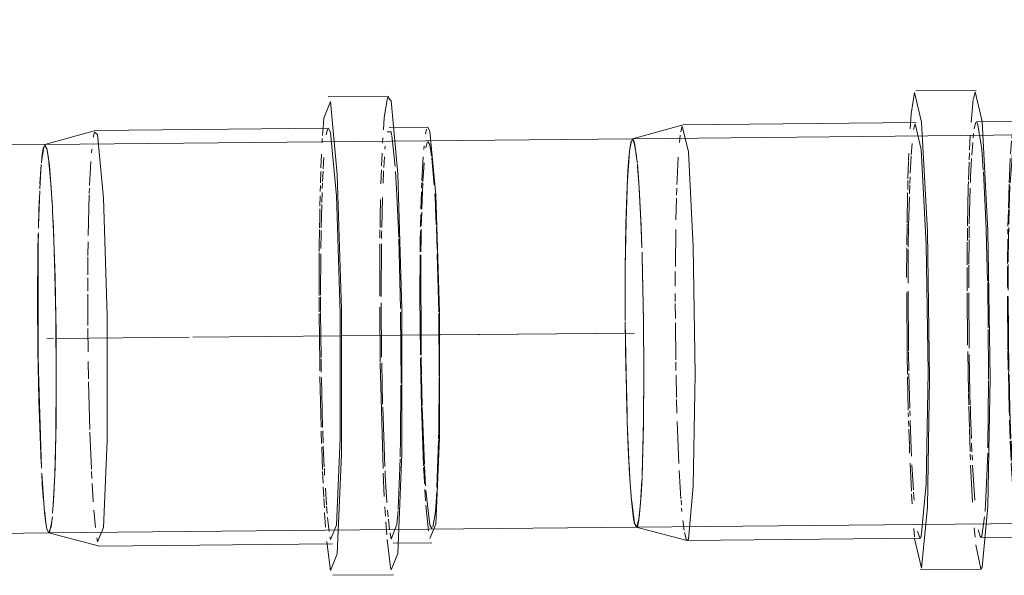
# Model space of a CAD drawing. Header units: millimetres. Extents: x -121 to 29920, y 1231 to 31888.
# Tile 86 of 106: x 7971 to 8097, y 15592 to 15663. Entities that reach past the tile are written whole.
import ezdxf

# ---------------------------------------------------------------- set-up
doc = ezdxf.new("R2010")
doc.units = ezdxf.units.MM
doc.linetypes.add('ADSK_Осевая', pattern=[700, 500, -100, 0, -100])
doc.layers.add('P-PIPE-____-CNTR', color=3, linetype='ADSK_Осевая', lineweight=20)
doc.layers.add('P-PIPE-____-OTLN', color=3, linetype='Continuous', lineweight=20)

# ---------------------------------------------------------------- blocks, each defined once
blk = doc.blocks.new('ADSK_ППР_Отвод канализационный_Составной - Отвод раструбный-V15-3D severage Left')
at = {"layer": 'P-PIPE-____-OTLN', "color": 22}
for p, q in [((-16766.62, 15653.18), (-16774.41, 15653.11)), ((-16766.76, 15653.04), (-16766.32, 15652.56)), ((-16761.58, 15649.18), (-16766.58, 15649.13)), ((-16761.58, 15649.18), (-16761.33, 15648.64)), ((-16804.35, 15648.77), (-16810.86, 15646.96)), ((-16804.49, 15648.56), (-16804.08, 15648.23)), ((-16774.37, 15649.06), (-16804.34, 15648.77)), ((-16774.37, 15649.06), (-16774.11, 15648.51)), ((-16810.84, 15646.96), (-16819.93, 15646.87)), ((-16810.6, 15646.45), (-16810.86, 15646.96)), ((-16809.87, 15638.27), (-16809.9, 15638.82)), ((-16819.45, 15596.87), (-16810.36, 15596.96)), ((-16810.37, 15596.96), (-16803.84, 15595.28)), ((-16810.37, 15596.96), (-16810.36, 15596.96)), ((-16803.82, 15595.27), (-16773.85, 15595.56)), ((-16774.11, 15592.14), (-16774.52, 15595.14)), ((-16766.06, 15595.64), (-16761.07, 15595.69)), ((-16773.81, 15591.51), (-16766.02, 15591.59))]:
    blk.add_line(p, q, dxfattribs=at)
at = {"layer": 'P-PIPE-____-OTLN', "color": 9}
for p, q in [((-16804.65, 15647.88), (-16804.49, 15648.56)), ((-16775.14, 15648.13), (-16775.08, 15649.12)), ((-16774.68, 15648.2), (-16774.49, 15648.93)), ((-16766.81, 15648.57), (-16766.32, 15648.59)), ((-16766.32, 15648.59), (-16766.25, 15648.19)), ((-16766.23, 15648.1), (-16765.8, 15644.11)), ((-16761.89, 15648.32), (-16761.76, 15648.91)), ((-16810.98, 15646.79), (-16811.3, 15644.72)), ((-16761.58, 15647.32), (-16761.33, 15646.92)), ((-16810.39, 15645.2), (-16810.6, 15646.45)), ((-16811.34, 15644.37), (-16811.5, 15641.9)), ((-16810.05, 15641.43), (-16810.39, 15645.18)), ((-16811.54, 15641.01), (-16811.69, 15636.55)), ((-16809.92, 15639.27), (-16810.05, 15641.38)), ((-16760.62, 15639.29), (-16760.6, 15638.77)), ((-16809.9, 15638.95), (-16809.87, 15638.3)), ((-16809.58, 15630.32), (-16809.77, 15636.11)), ((-16765.33, 15634.82), (-16765.11, 15625.84)), ((-16765.1, 15625.37), (-16765.04, 15616.22)), ((-16765.16, 15606.48), (-16765.42, 15599.99)), ((-16811.28, 15604.64), (-16810.97, 15600.18)), ((-16809.79, 15600.53), (-16809.59, 15604.48)), ((-16810.94, 15599.88), (-16810.69, 15597.91)), ((-16809.87, 15599.51), (-16809.79, 15600.52)), ((-16810.08, 15597.72), (-16809.93, 15598.85)), ((-16810.67, 15597.8), (-16810.6, 15597.47)), ((-16810.6, 15597.47), (-16810.37, 15596.96)), ((-16810.35, 15596.96), (-16810.09, 15597.69)), ((-16804.08, 15595.82), (-16804.18, 15596.32)), ((-16774.11, 15596.11), (-16774.19, 15596.47)), ((-16766.46, 15592.92), (-16766.82, 15596.14)), ((-16766.32, 15596.18), (-16766.45, 15596.98)), ((-16774.52, 15595.14), (-16774.59, 15595.86)), ((-16766.39, 15592.53), (-16766.45, 15592.87)), ((-16766.32, 15592.22), (-16766.38, 15592.51))]:
    blk.add_line(p, q, dxfattribs=at)
at = {"layer": 'P-PIPE-____-OTLN', "color": 10}
for p, q in [((-16775.2, 15647.17), (-16775.17, 15647.73)), ((-16767.42, 15647.13), (-16767.38, 15647.8)), ((-16767.11, 15646.35), (-16767.07, 15646.74)), ((-16762.12, 15646.32), (-16762.08, 15646.79)), ((-16761.86, 15646.54), (-16761.68, 15647.22)), ((-16761.33, 15646.92), (-16761.1, 15645.44)), ((-16804.87, 15645.9), (-16804.83, 15646.36)), ((-16775.34, 15643.93), (-16775.27, 15645.71)), ((-16767.55, 15644.21), (-16767.48, 15645.84)), ((-16767.26, 15644.01), (-16767.18, 15645.36)), ((-16762.36, 15642.31), (-16762.19, 15645.38)), ((-16805.12, 15641.67), (-16804.96, 15644.77)), ((-16775.06, 15643.84), (-16774.98, 15645.26)), ((-16762.23, 15642.13), (-16762.08, 15644.58)), ((-16761.07, 15645.21), (-16760.77, 15641.72)), ((-16775.41, 15642), (-16775.36, 15643.49)), ((-16775.14, 15642.2), (-16775.08, 15643.51)), ((-16767.63, 15641.9), (-16767.57, 15643.7)), ((-16767.36, 15641.96), (-16767.28, 15643.55)), ((-16775.44, 15640.92), (-16775.42, 15641.69)), ((-16775.18, 15641.27), (-16775.15, 15641.96)), ((-16762.39, 15641.39), (-16762.37, 15642.08)), ((-16762.37, 15638.65), (-16762.24, 15641.97)), ((-16805.3, 15635.23), (-16805.16, 15640.48)), ((-16805.16, 15640.64), (-16805.13, 15641.34)), ((-16775.49, 15639.01), (-16775.45, 15640.36)), ((-16775.24, 15639.49), (-16775.2, 15640.76)), ((-16762.48, 15638.63), (-16762.41, 15640.87)), ((-16760.7, 15640.61), (-16760.62, 15639.29)), ((-16775.32, 15636.22), (-16775.25, 15639.22)), ((-16767.53, 15636.25), (-16767.43, 15640.13)), ((-16809.77, 15636.2), (-16809.87, 15638.27)), ((-16762.53, 15636.34), (-16762.5, 15637.95)), ((-16762.43, 15636.49), (-16762.38, 15638.24)), ((-16760.6, 15638.77), (-16760.5, 15636.65)), ((-16775.56, 15633.77), (-16775.54, 15636.03)), ((-16767.76, 15634.94), (-16767.75, 15635.96)), ((-16760.49, 15636.29), (-16760.38, 15633.44)), ((-16805.33, 15632.66), (-16805.31, 15634.44)), ((-16767.79, 15627.44), (-16767.77, 15634.17)), ((-16767.6, 15627.39), (-16767.56, 15634.15)), ((-16762.58, 15633.12), (-16762.56, 15634.84)), ((-16775.58, 15627.54), (-16775.57, 15633.03)), ((-16775.56, 15633.18), (-16775.56, 15633.76)), ((-16775.39, 15627.55), (-16775.37, 15632.88)), ((-16762.61, 15627.47), (-16762.58, 15632.74)), ((-16762.47, 15619.85), (-16762.49, 15632.76)), ((-16760.37, 15632.85), (-16760.19, 15625.43)), ((-16805.35, 15630.17), (-16805.33, 15632.49)), ((-16805.36, 15628.06), (-16805.35, 15629.81)), ((-16805.34, 15623.65), (-16805.36, 15627.69)), ((-16775.57, 15625.4), (-16775.58, 15627.31)), ((-16775.39, 15625.48), (-16775.39, 15627.35)), ((-16767.54, 15619.59), (-16767.6, 15626.57)), ((-16762.55, 15619.87), (-16762.61, 15627.46)), ((-16775.33, 15619.53), (-16775.39, 15625.32)), ((-16767.72, 15618.95), (-16767.79, 15626.04)), ((-16760.19, 15625.22), (-16760.13, 15617.17)), ((-16805.31, 15620.26), (-16805.34, 15623.28)), ((-16805.26, 15616.8), (-16805.3, 15619.04)), ((-16775.3, 15617.66), (-16775.33, 15619.33)), ((-16767.36, 15605.26), (-16767.72, 15618.83)), ((-16767.42, 15613.54), (-16767.53, 15618.85)), ((-16762.51, 15617.18), (-16762.54, 15619.45)), ((-16762.42, 15617.26), (-16762.46, 15619.64)), ((-16805.09, 15610.26), (-16805.25, 15616.39)), ((-16775.33, 15610.57), (-16775.48, 15617.09)), ((-16775.13, 15610.55), (-16775.29, 15616.96)), ((-16762.41, 15613.16), (-16762.5, 15617.08)), ((-16762.33, 15613.37), (-16762.42, 15617.16)), ((-16767.13, 15605.5), (-16767.4, 15613.16)), ((-16762.38, 15612.08), (-16762.41, 15613.06)), ((-16762.04, 15605.77), (-16762.32, 15613.13)), ((-16762.14, 15605.6), (-16762.38, 15612.07)), ((-16804.89, 15605.19), (-16805.08, 15609.95)), ((-16775.26, 15608.46), (-16775.31, 15610.06)), ((-16775.06, 15608.57), (-16775.11, 15610.1)), ((-16760.21, 15608.87), (-16760.42, 15602.8)), ((-16775.14, 15605.12), (-16775.25, 15608.02)), ((-16774.92, 15605.48), (-16775.04, 15608.15)), ((-16804.83, 15603.98), (-16804.87, 15604.85)), ((-16775.07, 15603.35), (-16775.13, 15604.89)), ((-16774.87, 15604.42), (-16774.91, 15605.27)), ((-16761.88, 15603.03), (-16762.03, 15605.58)), ((-16767.19, 15601.64), (-16767.33, 15604.66)), ((-16804.65, 15600.98), (-16804.79, 15603.32)), ((-16774.98, 15601.57), (-16775.04, 15602.85)), ((-16774.64, 15600.6), (-16774.78, 15602.72)), ((-16761.88, 15601.1), (-16761.97, 15602.56)), ((-16761.34, 15598.02), (-16761.83, 15602.42)), ((-16774.9, 15600.18), (-16774.97, 15601.38)), ((-16760.45, 15602.25), (-16760.62, 15599.69)), ((-16804.36, 15597.68), (-16804.57, 15599.9)), ((-16774.54, 15599.46), (-16774.62, 15600.42)), ((-16767.04, 15599.13), (-16767.12, 15600.32)), ((-16766.7, 15599.02), (-16766.78, 15599.89)), ((-16761.51, 15597.25), (-16761.84, 15600.54)), ((-16774.74, 15597.72), (-16774.87, 15599.6)), ((-16774.3, 15597.16), (-16774.5, 15598.96)), ((-16766.51, 15597.36), (-16766.67, 15598.75)), ((-16760.62, 15599.67), (-16760.95, 15597.7)), ((-16766.87, 15596.72), (-16766.99, 15598.38)), ((-16761.07, 15597.55), (-16761.33, 15597.95)), ((-16810.29, 15597), (-16810.36, 15596.96))]:
    blk.add_line(p, q, dxfattribs=at)
at = {"layer": 'P-PIPE-____-OTLN', "color": 9}
for points in [[(-16767.31, 15648.84, 0), (-16767.19, 15650.43, 0), (-16766.8, 15652.94, 0)], [(-16811.32, 15644.59, 0), (-16811.2, 15645.68, 0), (-16811.04, 15646.59, 0)], [(-16811.53, 15641.23, 0), (-16811.45, 15642.83, 0), (-16811.34, 15644.37, 0)], [(-16765.75, 15643.48, 0), (-16765.57, 15640.43, 0), (-16765.34, 15635.04, 0)], [(-16811.7, 15636.2, 0), (-16811.64, 15638.55, 0), (-16811.58, 15640.23, 0)], [(-16811.8, 15626.98, 0), (-16811.76, 15633.15, 0), (-16811.72, 15635.41, 0)], [(-16811.71, 15635.59, 0), (-16811.74, 15634.3, 0), (-16811.74, 15619.17, 0), (-16811.31, 15605.3, 0)], [(-16809.4, 15616.71, 0), (-16809.46, 15624.75, 0), (-16809.57, 15630.26, 0)], [(-16811.34, 15605.9, 0), (-16811.45, 15608.2, 0), (-16811.64, 15614.07, 0), (-16811.76, 15620.47, 0), (-16811.8, 15626.98, 0)], [(-16809.59, 15604.54, 0), (-16809.46, 15609.61, 0), (-16809.4, 15616.66, 0)], [(-16765.05, 15615.99, 0), (-16765.1, 15609.18, 0), (-16765.15, 15606.75, 0)], [(-16811.04, 15601.09, 0), (-16811.2, 15603.26, 0), (-16811.28, 15604.67, 0)], [(-16810.73, 15598.18, 0), (-16810.91, 15599.6, 0), (-16811.02, 15600.76, 0)], [(-16765.43, 15599.81, 0), (-16765.57, 15598.03, 0), (-16766.32, 15596.18, 0)], [(-16810.36, 15596.96, 0), (-16810.6, 15597.47, 0), (-16810.7, 15597.98, 0)]]:
    blk.add_polyline3d(points, dxfattribs=at)
at = {"layer": 'P-PIPE-____-OTLN', "color": 22}
for points in [[(-16775.08, 15649.12, 0), (-16774.98, 15650.36, 0), (-16774.11, 15652.48, 0)], [(-16774.11, 15652.48, 0), (-16773.24, 15643.08, 0), (-16772.71, 15625.75, 0), (-16772.71, 15607.1, 0), (-16773.24, 15594.26, 0), (-16774.11, 15592.14, 0)], [(-16766.32, 15652.56, 0), (-16765.45, 15643.16, 0), (-16764.92, 15625.82, 0), (-16764.92, 15607.18, 0), (-16765.45, 15594.34, 0), (-16766.32, 15592.22, 0)], [(-16804.08, 15648.23, 0), (-16803.32, 15640.06, 0), (-16802.86, 15625.01, 0), (-16802.86, 15608.81, 0), (-16803.32, 15597.66, 0), (-16804.08, 15595.82, 0)], [(-16774.11, 15648.51, 0), (-16773.36, 15640.35, 0), (-16772.89, 15625.3, 0), (-16772.89, 15609.1, 0), (-16773.36, 15597.95, 0), (-16774.11, 15596.11, 0)], [(-16761.33, 15648.64, 0), (-16760.57, 15640.47, 0), (-16760.11, 15625.42, 0), (-16760.11, 15609.22, 0), (-16760.57, 15598.08, 0), (-16761.33, 15596.23, 0)], [(-16810.91, 15646.91, 0), (-16810.6, 15646.45, 0), (-16810.29, 15644.31, 0), (-16810, 15640.66, 0), (-16809.9, 15638.95, 0)], [(-16809.87, 15638.3, 0), (-16809.75, 15635.72, 0), (-16809.56, 15629.85, 0), (-16809.46, 15624.76, 0)], [(-16809.46, 15624.41, 0), (-16809.44, 15623.44, 0), (-16809.4, 15616.94, 0)], [(-16809.4, 15616.94, 0), (-16809.44, 15610.77, 0), (-16809.46, 15609.91, 0)], [(-16809.46, 15609.54, 0), (-16809.56, 15605.36, 0), (-16809.75, 15601.09, 0), (-16809.87, 15599.49, 0)], [(-16809.91, 15599.02, 0), (-16810, 15598.24, 0), (-16810.29, 15597, 0)]]:
    blk.add_polyline3d(points, dxfattribs=at)
at = {"layer": 'P-PIPE-____-OTLN', "color": 10}
for points in [[(-16767.74, 15636.25, 0), (-16767.72, 15637.6, 0), (-16767.68, 15639.86, 0)], [(-16775.53, 15636.24, 0), (-16775.51, 15637.52, 0), (-16775.49, 15638.68, 0)], [(-16775.36, 15633.55, 0), (-16775.33, 15635.52, 0), (-16775.32, 15635.9, 0)], [(-16767.55, 15634.85, 0), (-16767.54, 15635.6, 0), (-16767.53, 15635.86, 0)], [(-16762.56, 15634.86, 0), (-16762.54, 15635.64, 0), (-16762.54, 15635.86, 0)], [(-16762.49, 15633.14, 0), (-16762.46, 15634.78, 0), (-16762.44, 15636.04, 0)], [(-16775.5, 15617.83, 0), (-16775.51, 15618.87, 0), (-16775.57, 15625.2, 0)], [(-16760.13, 15616.94, 0), (-16760.19, 15610.09, 0), (-16760.21, 15609.03, 0)], [(-16766.86, 15600.89, 0), (-16767.07, 15604.35, 0), (-16767.1, 15604.97, 0)], [(-16762.02, 15603.27, 0), (-16762.08, 15604.4, 0), (-16762.13, 15605.38, 0)]]:
    blk.add_polyline3d(points, dxfattribs=at)
blk = doc.blocks.new('ADSK_ППР_Отвод канализационный_Составной - Отвод раструбный-V16-3D severage Left')
at = {"layer": 'P-PIPE-____-OTLN', "color": 9}
for p, q in [((-16636.4, 15658.79), (-16631.91, 15661.84)), ((-16631.44, 15662.05), (-16628.86, 15662.92)), ((-16624.96, 15659.33), (-16619.3, 15658.41)), ((-16624.57, 15659.72), (-16620.08, 15660.1)), ((-16631.54, 15657.46), (-16630.41, 15658.07)), ((-16628.26, 15658.24), (-16626.79, 15658.97)), ((-16624.17, 15658.02), (-16623.88, 15658.09)), ((-16644.97, 15653.71), (-16642.17, 15657.01)), ((-16636.54, 15656.52), (-16633.18, 15657.82)), ((-16691.38, 15652.84), (-16691.17, 15653.72)), ((-16691.69, 15649.78), (-16691.4, 15652.73)), ((-16699.53, 15648.98), (-16699.38, 15650.89)), ((-16657.6, 15650.61), (-16661.8, 15648.65)), ((-16660.52, 15649.44), (-16657.36, 15650.67)), ((-16657.03, 15650.75), (-16657.34, 15650.68)), ((-16646.17, 15648.74), (-16656.95, 15650.77)), ((-16729.04, 15648.59), (-16728.87, 15649.33)), ((-16699.08, 15648.89), (-16698.9, 15649.62)), ((-16686.3, 15648.98), (-16686.12, 15649.74)), ((-16661.72, 15648.71), (-16660.88, 15649.24)), ((-16663.05, 15647.69), (-16662.11, 15648.43)), ((-16662.21, 15648.36), (-16663.02, 15647.72)), ((-16643.28, 15646.67), (-16645.49, 15648.32)), ((-16735.4, 15647.42), (-16735.63, 15646.13)), ((-16734.74, 15645.53), (-16735.14, 15647.61)), ((-16663.4, 15647.39), (-16666.6, 15643.47)), ((-16664.71, 15646.05), (-16663.54, 15647.25)), ((-16735.63, 15646.11), (-16735.94, 15641.63)), ((-16666.85, 15643.04), (-16664.79, 15645.96)), ((-16639.07, 15642.03), (-16642.49, 15645.96)), ((-16734.44, 15642.07), (-16734.62, 15644.43)), ((-16685.35, 15644.9), (-16685.29, 15644.27)), ((-16690.1, 15643.44), (-16689.74, 15636.13)), ((-16666.88, 15643), (-16668.86, 15638.4)), ((-16667.65, 15641.51), (-16666.86, 15643.02)), ((-16604.98, 15643.64), (-16603.45, 15639.17)), ((-16734.18, 15637.12), (-16734.44, 15642.06)), ((-16636.98, 15638.63), (-16638.72, 15641.53)), ((-16735.96, 15641.15), (-16736.09, 15637.13)), ((-16603.44, 15639.14), (-16602.8, 15636.39)), ((-16669.03, 15637.83), (-16670.13, 15629.72)), ((-16736.09, 15637.01), (-16736.18, 15631.11)), ((-16734.05, 15633.68), (-16734.18, 15637.11)), ((-16635.73, 15635.97), (-16636.39, 15637.45)), ((-16633.81, 15629.71), (-16635.49, 15635.38)), ((-16602.8, 15636.34), (-16602.02, 15629.32)), ((-16734.01, 15632.48), (-16734.03, 15633.1)), ((-16684.75, 15633.49), (-16684.73, 15632.74)), ((-16733.84, 15624.29), (-16734.01, 15632.45)), ((-16736.18, 15630.92), (-16736.19, 15627.71)), ((-16736.18, 15630.66), (-16736.19, 15627.71)), ((-16689.55, 15629.18), (-16689.47, 15623.38)), ((-16633.12, 15622.96), (-16633.7, 15629.12)), ((-16602.02, 15629.32), (-16602.07, 15628.32)), ((-16736.19, 15627.71), (-16736.18, 15624.3)), ((-16736.19, 15627.71), (-16736.18, 15624.34)), ((-16602.1, 15627.76), (-16605.56, 15615)), ((-16598.68, 15628.63), (-16600.26, 15620.02)), ((-16736.18, 15624.1), (-16736.09, 15617.68)), ((-16733.8, 15617.66), (-16733.84, 15624.29)), ((-16689.47, 15623.15), (-16689.43, 15617.74)), ((-16635.64, 15611.08), (-16633.12, 15622.96)), ((-16600.35, 15619.77), (-16602.44, 15615.36)), ((-16733.85, 15610.91), (-16733.8, 15617.66)), ((-16689.43, 15617.74), (-16689.44, 15616.72)), ((-16689.44, 15616.55), (-16689.54, 15607.9)), ((-16602.47, 15615.31), (-16612.33, 15607.65)), ((-16605.8, 15614.61), (-16607.6, 15612.18)), ((-16735.93, 15611.27), (-16735.67, 15605.37)), ((-16607.97, 15611.76), (-16608.97, 15610.76)), ((-16734.03, 15604.23), (-16733.85, 15610.91)), ((-16636.39, 15609.66), (-16635.9, 15610.55)), ((-16644.52, 15602.43), (-16636.98, 15608.69)), ((-16616.12, 15606.81), (-16620.29, 15606.62)), ((-16614.38, 15607.3), (-16616.97, 15607.29)), ((-16735.67, 15605.25), (-16735.42, 15601.61)), ((-16621.55, 15605.61), (-16625.58, 15605.38)), ((-16620.94, 15605.74), (-16621.28, 15605.66)), ((-16734.22, 15600.79), (-16734.05, 15603.74)), ((-16630.51, 15602.65), (-16634.1, 15604.37)), ((-16620.5, 15602.58), (-16625.19, 15603.72)), ((-16651.63, 15601.85), (-16653.36, 15602.28)), ((-16615.17, 15602.87), (-16620.02, 15602.54)), ((-16614.77, 15602.96), (-16615.16, 15602.87)), ((-16649.43, 15601.63), (-16651.63, 15601.85)), ((-16648.86, 15601.62), (-16646.52, 15601.87)), ((-16646.84, 15601.81), (-16648.85, 15601.62)), ((-16641.12, 15601.27), (-16641.45, 15601.2)), ((-16734.5, 15598.31), (-16734.22, 15600.78)), ((-16689.95, 15599.02), (-16690.32, 15596.53)), ((-16735, 15598.23), (-16734.78, 15597.69)), ((-16734.62, 15597.85), (-16734.5, 15598.3)), ((-16698.98, 15596.45), (-16699.07, 15597.52)), ((-16698.28, 15596.3), (-16698.58, 15597.2)), ((-16691.18, 15596.4), (-16691.28, 15597.64)), ((-16690.46, 15596.4), (-16690.79, 15597.36)), ((-16685.49, 15596.42), (-16685.79, 15597.32)), ((-16685.35, 15598.32), (-16685.47, 15598.19)), ((-16728.29, 15596.05), (-16728.57, 15597.04)), ((-16690.45, 15592.33), (-16691.08, 15595.45))]:
    blk.add_line(p, q, dxfattribs=at)
at = {"layer": 'P-PIPE-____-OTLN', "color": 22}
for p, q in [((-16628.47, 15663.01), (-16633.72, 15661.85)), ((-16624.24, 15659.8), (-16627.6, 15659.06)), ((-16632.84, 15657.9), (-16653.02, 15653.43)), ((-16691.01, 15653.91), (-16698.8, 15653.84)), ((-16657.03, 15650.75), (-16663.15, 15649.39)), ((-16658.12, 15651.19), (-16661.8, 15648.65)), ((-16728.74, 15649.5), (-16735.25, 15647.68)), ((-16698.76, 15649.79), (-16728.73, 15649.5)), ((-16685.98, 15649.91), (-16690.97, 15649.86)), ((-16676.2, 15648.26), (-16735.23, 15647.69)), ((-16735.23, 15647.69), (-16735.25, 15647.68)), ((-16636.39, 15637.45), (-16636.66, 15638)), ((-16734.01, 15632.45), (-16734.03, 15633.02)), ((-16598.65, 15630.07), (-16598.67, 15629.15)), ((-16616.03, 15606.82), (-16612.67, 15607.57)), ((-16641.45, 15601.2), (-16621.28, 15605.66)), ((-16620.4, 15601.71), (-16615.16, 15602.87)), ((-16652.34, 15600.58), (-16646.22, 15601.93)), ((-16651.43, 15601.82), (-16647.03, 15601.07)), ((-16641.45, 15601.2), (-16648.2, 15601.32)), ((-16646.22, 15601.93), (-16645.91, 15602)), ((-16734.77, 15597.69), (-16728.23, 15596)), ((-16734.77, 15597.69), (-16734.75, 15597.69)), ((-16734.75, 15597.69), (-16675.72, 15598.26)), ((-16728.21, 15596), (-16698.25, 15596.29)), ((-16690.46, 15596.37), (-16685.46, 15596.41)), ((-16698.21, 15592.24), (-16690.42, 15592.32))]:
    blk.add_line(p, q, dxfattribs=at)
at = {"layer": 'P-PIPE-____-OTLN', "color": 10}
for p, q in [((-16626.23, 15659.2), (-16624.57, 15659.72)), ((-16639.69, 15654.93), (-16636.92, 15658.3)), ((-16623.58, 15658.15), (-16620.58, 15658.33)), ((-16620.53, 15658.33), (-16615.33, 15657.21)), ((-16631.59, 15653.27), (-16626.87, 15656.98)), ((-16630.36, 15656.8), (-16629.56, 15657.4)), ((-16626.33, 15657.24), (-16624.42, 15657.96)), ((-16615.33, 15657.21), (-16614.43, 15656.83)), ((-16638.17, 15655.5), (-16637.03, 15656.24)), ((-16637.03, 15652.47), (-16633.99, 15655.72)), ((-16633.68, 15655.97), (-16632.87, 15656.59)), ((-16632.82, 15654.34), (-16630.7, 15656.51)), ((-16641.43, 15652.44), (-16639.17, 15654.72)), ((-16645.5, 15652.88), (-16645.04, 15653.61)), ((-16641.28, 15652.21), (-16640.67, 15653.34)), ((-16634.47, 15652.02), (-16633.68, 15653.22)), ((-16609.38, 15653.29), (-16608.5, 15652.41)), ((-16646.51, 15651.06), (-16646.01, 15652.01)), ((-16641.58, 15651.58), (-16641.33, 15652.1)), ((-16637.83, 15651.27), (-16637.07, 15652.41)), ((-16635.19, 15650.74), (-16634.64, 15651.73)), ((-16608.41, 15652.33), (-16606.18, 15649.67)), ((-16647.01, 15649.98), (-16646.58, 15650.91)), ((-16642.99, 15647.98), (-16641.94, 15650.79)), ((-16642.81, 15650.53), (-16642.19, 15651.44)), ((-16638.91, 15649.25), (-16637.97, 15651.04)), ((-16636.46, 15647.87), (-16635.32, 15650.48)), ((-16660.86, 15648.81), (-16660.26, 15649.43)), ((-16648.38, 15646.08), (-16647.23, 15649.46)), ((-16644.12, 15648.2), (-16643.19, 15649.93)), ((-16729.21, 15647.2), (-16729.11, 15648.17)), ((-16691.89, 15646.26), (-16691.8, 15648.13)), ((-16691.42, 15647.79), (-16691.36, 15648.37)), ((-16686.44, 15647.81), (-16686.37, 15648.44)), ((-16686.24, 15647.38), (-16686.1, 15647.99)), ((-16686.09, 15648.01), (-16685.96, 15648.13)), ((-16685.94, 15648.12), (-16685.67, 15647.34)), ((-16661.58, 15647.99), (-16661.05, 15648.61)), ((-16644.49, 15647.39), (-16644.24, 15647.95)), ((-16643.42, 15646.51), (-16642.99, 15647.97)), ((-16639.7, 15647.36), (-16639.11, 15648.82)), ((-16636.37, 15642.64), (-16634.8, 15648.11)), ((-16605.25, 15648.36), (-16603.79, 15645.94)), ((-16735.25, 15647.68), (-16735.36, 15647.53)), ((-16699.39, 15645.62), (-16699.28, 15647.1)), ((-16691.6, 15645.59), (-16691.48, 15647.21)), ((-16686.67, 15641.96), (-16686.28, 15647.12)), ((-16686.61, 15645.75), (-16686.48, 15647.43)), ((-16685.57, 15646.76), (-16685.35, 15644.9)), ((-16663.16, 15645.79), (-16662.15, 15647.26)), ((-16640.72, 15643.83), (-16639.77, 15647.17)), ((-16637.56, 15644.04), (-16636.5, 15647.75)), ((-16699.73, 15644.95), (-16699.7, 15645.78)), ((-16699.52, 15643.25), (-16699.41, 15645.45)), ((-16691.94, 15644.97), (-16691.91, 15645.86)), ((-16663.67, 15644.92), (-16663.38, 15645.44)), ((-16649.26, 15642.07), (-16648.49, 15645.71)), ((-16645.93, 15643.18), (-16644.85, 15646.54)), ((-16644.22, 15642.63), (-16643.68, 15645.46)), ((-16643.62, 15645.71), (-16643.42, 15646.51)), ((-16603.48, 15645.34), (-16603.23, 15644.83)), ((-16699.81, 15642.52), (-16699.73, 15644.86)), ((-16692.03, 15642.4), (-16691.95, 15644.68)), ((-16691.75, 15642.87), (-16691.63, 15645.15)), ((-16685.28, 15644.11), (-16685.08, 15641.11)), ((-16664.94, 15642.28), (-16663.97, 15644.37)), ((-16603.23, 15644.83), (-16602.52, 15643.2)), ((-16691.78, 15642.06), (-16691.75, 15642.85)), ((-16646.16, 15642.17), (-16645.97, 15643.01)), ((-16640.92, 15642.88), (-16640.78, 15643.53)), ((-16637.88, 15642.27), (-16637.62, 15643.73)), ((-16699.84, 15641.15), (-16699.81, 15642.33)), ((-16699.62, 15640.61), (-16699.58, 15641.74)), ((-16699.57, 15641.93), (-16699.54, 15642.79)), ((-16692.05, 15641.53), (-16692.03, 15642.19)), ((-16686.89, 15638.75), (-16686.8, 15641.85)), ((-16686.78, 15638.82), (-16686.69, 15641.62)), ((-16665.58, 15640.53), (-16665.13, 15641.8)), ((-16649.65, 15639.05), (-16649.31, 15641.75)), ((-16646.72, 15638.44), (-16646.18, 15642.08)), ((-16644.61, 15637.26), (-16644.31, 15641.92)), ((-16641.61, 15636.56), (-16641.06, 15642.11)), ((-16638.16, 15639.84), (-16637.93, 15641.96)), ((-16636.89, 15638.27), (-16636.46, 15642.1)), ((-16602.28, 15642.58), (-16601.58, 15640.52)), ((-16729.58, 15640.45), (-16729.55, 15641.34)), ((-16699.92, 15636.85), (-16699.85, 15640.72)), ((-16692.14, 15636.5), (-16692.05, 15641.52)), ((-16691.92, 15636.76), (-16691.81, 15641.33)), ((-16685.07, 15640.98), (-16684.85, 15636.2)), ((-16729.66, 15637.26), (-16729.59, 15640.05)), ((-16699.72, 15636.46), (-16699.63, 15640.2)), ((-16666.17, 15638.42), (-16665.66, 15640.26)), ((-16638.25, 15637.3), (-16638.21, 15639.08)), ((-16601.47, 15640.17), (-16600.73, 15637.11)), ((-16686.94, 15636.46), (-16686.89, 15638.52)), ((-16686.83, 15636.68), (-16686.79, 15638.71)), ((-16667.02, 15631.88), (-16666.32, 15637.78)), ((-16649.86, 15635.95), (-16649.73, 15638.15)), ((-16646.86, 15635.4), (-16646.74, 15638.19)), ((-16636.95, 15637.28), (-16636.91, 15638.03)), ((-16699.95, 15634.02), (-16699.92, 15636.73)), ((-16691.95, 15634.96), (-16691.92, 15636.46)), ((-16644.59, 15635.78), (-16644.61, 15637.11)), ((-16636.89, 15635.85), (-16636.96, 15637.07)), ((-16729.74, 15631.27), (-16729.69, 15636.02)), ((-16699.76, 15633.78), (-16699.72, 15636.34)), ((-16692.16, 15634.59), (-16692.15, 15636.19)), ((-16686.95, 15635.41), (-16686.94, 15636.05)), ((-16686.86, 15635.11), (-16686.84, 15636.29)), ((-16684.83, 15635.69), (-16684.79, 15634.55)), ((-16649.76, 15634.13), (-16649.86, 15635.95)), ((-16640.89, 15629.84), (-16641.57, 15635.71)), ((-16637.39, 15629.51), (-16638.24, 15636.39)), ((-16633.91, 15623.06), (-16636.85, 15635.23)), ((-16600.58, 15636.33), (-16600.27, 15634.25)), ((-16692.18, 15631.45), (-16692.17, 15634.37)), ((-16691.98, 15631.56), (-16691.95, 15634.72)), ((-16686.99, 15631.65), (-16686.96, 15634.79)), ((-16686.9, 15631.82), (-16686.86, 15635.07)), ((-16684.78, 15634.34), (-16684.75, 15633.49)), ((-16649.22, 15629.36), (-16649.75, 15634.07)), ((-16645.9, 15627.15), (-16646.86, 15634.89)), ((-16643.88, 15629.4), (-16644.55, 15634.87)), ((-16699.98, 15629.82), (-16699.96, 15633.66)), ((-16699.78, 15629.1), (-16699.76, 15633.46)), ((-16684.73, 15632.74), (-16684.64, 15629.32)), ((-16600.2, 15633.67), (-16599.95, 15630.3)), ((-16691.99, 15628.49), (-16691.98, 15631.43)), ((-16686.92, 15628.19), (-16686.9, 15631.51)), ((-16729.75, 15628.71), (-16729.75, 15630.61)), ((-16692.19, 15629.3), (-16692.19, 15631.12)), ((-16687, 15628.54), (-16686.99, 15631.25)), ((-16692.19, 15628.13), (-16692.19, 15629.3)), ((-16684.64, 15629.2), (-16684.56, 15623.79)), ((-16665.89, 15621.95), (-16667.01, 15629.67)), ((-16649.06, 15628.39), (-16649.16, 15629)), ((-16643.53, 15627.71), (-16643.87, 15629.36)), ((-16639.86, 15625.58), (-16640.84, 15629.58)), ((-16635.07, 15622.48), (-16637.29, 15629.06)), ((-16599.99, 15629.44), (-16600.9, 15623.04)), ((-16729.75, 15626.76), (-16729.75, 15627.77)), ((-16699.91, 15619.88), (-16699.97, 15627.92)), ((-16699.73, 15620.36), (-16699.79, 15628.06)), ((-16692.14, 15621.14), (-16692.19, 15627.88)), ((-16691.94, 15620.73), (-16691.99, 15627.88)), ((-16648.7, 15626.59), (-16649.01, 15628.13)), ((-16729.74, 15624.57), (-16729.75, 15626.51)), ((-16686.94, 15620.49), (-16687, 15627.44)), ((-16686.81, 15617.67), (-16686.91, 15627.4)), ((-16644.24, 15621.9), (-16645.78, 15626.67)), ((-16638.48, 15621.84), (-16639.73, 15625.17)), ((-16729.68, 15619.23), (-16729.74, 15624)), ((-16684.55, 15623.26), (-16684.52, 15618.14)), ((-16664.41, 15617.42), (-16665.89, 15621.94)), ((-16638.07, 15620.94), (-16638.4, 15621.66)), ((-16630.53, 15617.44), (-16633.29, 15621.77)), ((-16601.04, 15622.45), (-16601.61, 15620.57)), ((-16699.68, 15617.82), (-16699.73, 15620.24)), ((-16692.03, 15615.02), (-16692.12, 15620.3)), ((-16686.9, 15617.95), (-16686.94, 15620.37)), ((-16643.46, 15620.09), (-16643.8, 15620.85)), ((-16635.53, 15616.64), (-16637.83, 15620.47)), ((-16634.05, 15620.39), (-16634.47, 15621.21)), ((-16601.77, 15620.14), (-16602.68, 15618.01)), ((-16729.66, 15617.85), (-16729.68, 15618.93)), ((-16699.87, 15617.41), (-16699.9, 15619.78)), ((-16691.83, 15614.89), (-16691.92, 15619.93)), ((-16641.74, 15616.87), (-16643.08, 15619.31)), ((-16631.83, 15616.81), (-16633.66, 15619.69)), ((-16699.57, 15613), (-16699.68, 15617.47)), ((-16686.78, 15612.8), (-16686.89, 15617.59)), ((-16602.87, 15617.64), (-16603.23, 15616.98)), ((-16729.58, 15614.38), (-16729.64, 15617.25)), ((-16699.77, 15612.76), (-16699.86, 15617.06)), ((-16684.53, 15617.2), (-16684.6, 15609.77)), ((-16663.5, 15615.35), (-16664.22, 15616.97)), ((-16640.78, 15615.39), (-16641.32, 15616.21)), ((-16638.91, 15616.11), (-16639.44, 15617.03)), ((-16631.04, 15615.76), (-16631.58, 15616.47)), ((-16603.48, 15616.56), (-16605.12, 15614.33)), ((-16637.71, 15614.22), (-16638.62, 15615.63)), ((-16627.72, 15612.23), (-16630.64, 15615.26)), ((-16626.03, 15612.76), (-16628.98, 15615.58)), ((-16729.53, 15612.38), (-16729.58, 15614.15)), ((-16691.99, 15613.45), (-16692.03, 15614.92)), ((-16691.79, 15613.4), (-16691.83, 15614.87)), ((-16660.77, 15610.67), (-16663.25, 15614.84)), ((-16641.49, 15611.19), (-16644, 15614.73)), ((-16639.45, 15613.6), (-16640.41, 15614.87)), ((-16636.77, 15612.9), (-16637.61, 15614.08)), ((-16631, 15611.47), (-16633.49, 15614.03)), ((-16605.3, 15614.12), (-16606.84, 15612.6)), ((-16699.74, 15611.91), (-16699.76, 15612.44)), ((-16699.54, 15612.07), (-16699.56, 15612.66)), ((-16691.91, 15610.54), (-16691.99, 15613.27)), ((-16686.76, 15612.11), (-16686.78, 15612.79)), ((-16637.24, 15611.17), (-16639.11, 15613.2)), ((-16624.49, 15611.64), (-16625.92, 15612.68)), ((-16729.28, 15605.88), (-16729.49, 15611.32)), ((-16699.71, 15610.67), (-16699.73, 15611.39)), ((-16699.39, 15607.81), (-16699.52, 15611.44)), ((-16686.65, 15609.03), (-16686.74, 15611.49)), ((-16634.72, 15610.43), (-16635.76, 15611.62)), ((-16629.14, 15609.95), (-16630.75, 15611.25)), ((-16625.96, 15610.81), (-16627.64, 15612.15)), ((-16620.34, 15609.74), (-16624.17, 15611.44)), ((-16607.99, 15611.68), (-16611.42, 15609.77)), ((-16699.63, 15608.22), (-16699.7, 15610.31)), ((-16691.81, 15607.46), (-16691.91, 15610.39)), ((-16640.33, 15609.8), (-16641.04, 15610.64)), ((-16635.47, 15609.6), (-16636.16, 15610.17)), ((-16632.96, 15608.66), (-16634.39, 15610.08)), ((-16625.07, 15610.2), (-16625.74, 15610.65)), ((-16686.53, 15606.31), (-16686.64, 15608.77)), ((-16686.21, 15602.86), (-16686.54, 15608.8)), ((-16684.61, 15609.52), (-16684.73, 15605.27)), ((-16655.17, 15604.76), (-16659.62, 15609.14)), ((-16639.09, 15608.47), (-16639.9, 15609.33)), ((-16634.45, 15608.82), (-16635.17, 15609.35)), ((-16626.02, 15608.13), (-16627.39, 15608.82)), ((-16621.92, 15608.52), (-16623.94, 15609.51)), ((-16618.63, 15609.32), (-16619.98, 15609.64)), ((-16614.53, 15609.06), (-16618.6, 15609.31)), ((-16613.06, 15609.28), (-16614.03, 15609.11)), ((-16612.73, 15609.35), (-16613.03, 15609.28)), ((-16611.55, 15609.72), (-16612.71, 15609.36)), ((-16699.59, 15607.22), (-16699.62, 15608.14)), ((-16699.35, 15606.86), (-16699.39, 15607.79)), ((-16691.57, 15607.42), (-16691.62, 15608.5)), ((-16638.32, 15607.7), (-16639.06, 15608.44)), ((-16631.19, 15606.91), (-16632.66, 15607.67)), ((-16621.93, 15606.85), (-16625.93, 15608.09)), ((-16618.57, 15607.5), (-16621.9, 15608.51)), ((-16617.4, 15607.33), (-16618.44, 15607.48)), ((-16612.68, 15607.57), (-16613.99, 15607.34)), ((-16612.33, 15607.65), (-16612.67, 15607.57)), ((-16691.77, 15606.39), (-16691.79, 15607.11)), ((-16691.52, 15606.34), (-16691.55, 15606.99)), ((-16637.23, 15606.7), (-16637.91, 15607.31)), ((-16627.18, 15605.6), (-16631.1, 15606.86)), ((-16630.23, 15606.44), (-16630.88, 15606.92)), ((-16620.32, 15606.62), (-16621.82, 15606.83)), ((-16729.02, 15601.37), (-16729.24, 15605.02)), ((-16699.37, 15602.33), (-16699.54, 15605.96)), ((-16699.11, 15602.52), (-16699.29, 15605.72)), ((-16691.5, 15600.92), (-16691.74, 15605.68)), ((-16691.22, 15601.19), (-16691.49, 15605.7)), ((-16686.33, 15602.64), (-16686.51, 15605.9)), ((-16635.48, 15605.3), (-16636.21, 15605.85)), ((-16625.19, 15603.72), (-16628.39, 15605.26)), ((-16625.61, 15605.38), (-16627.09, 15605.58)), ((-16653.87, 15603.84), (-16654.62, 15604.35)), ((-16686.22, 15601.18), (-16686.32, 15602.57)), ((-16686.1, 15601.57), (-16686.2, 15602.79)), ((-16684.86, 15602.62), (-16685.01, 15600.61)), ((-16649.22, 15601.6), (-16651.8, 15602.65)), ((-16728.96, 15600.6), (-16729, 15601.18)), ((-16699.28, 15600.72), (-16699.35, 15601.95)), ((-16699.02, 15601.19), (-16699.09, 15602.21)), ((-16728.89, 15599.73), (-16728.93, 15600.17)), ((-16686.12, 15599.96), (-16686.19, 15600.77)), ((-16685.82, 15599.28), (-16686.04, 15600.88)), ((-16685.05, 15600.13), (-16685.17, 15599.14)), ((-16728.61, 15597.31), (-16728.77, 15598.55)), ((-16734.75, 15597.69), (-16734.62, 15597.85)), ((-16690.32, 15596.53), (-16690.45, 15596.4))]:
    blk.add_line(p, q, dxfattribs=at)
at = {"layer": 'P-PIPE-____-OTLN', "color": 22}
for points in [[(-16628.86, 15662.92, 0), (-16614.77, 15660.35, 0), (-16603.37, 15647.3, 0), (-16599.02, 15628.77, 0)], [(-16641.64, 15657.51, 0), (-16634.1, 15661.76, 0), (-16620.02, 15659.19, 0), (-16608.62, 15646.14, 0), (-16604.26, 15627.61, 0)], [(-16633.18, 15657.82, 0), (-16620.94, 15655.58, 0), (-16611.04, 15644.25, 0), (-16607.26, 15628.16, 0)], [(-16699.38, 15650.89, 0), (-16698.96, 15653.65, 0), (-16698.05, 15649.82, 0), (-16697.31, 15635.77, 0), (-16697.03, 15616.85, 0)], [(-16691.17, 15653.72, 0), (-16690.26, 15649.9, 0), (-16689.52, 15635.84, 0), (-16689.24, 15616.93, 0)], [(-16659.17, 15650.4, 0), (-16653.35, 15653.35, 0), (-16641.12, 15651.12, 0), (-16631.22, 15639.79, 0), (-16627.43, 15623.69, 0)], [(-16657.03, 15650.75, 0), (-16656.41, 15650.87, 0), (-16651.63, 15650.83, 0)], [(-16651.63, 15650.83, 0), (-16646.84, 15649.12, 0), (-16642.37, 15645.86, 0), (-16638.54, 15641.27, 0), (-16635.6, 15635.66, 0), (-16633.75, 15629.41, 0), (-16633.12, 15622.96, 0), (-16633.75, 15616.74, 0), (-16635.6, 15611.17, 0), (-16638.54, 15606.63, 0), (-16642.37, 15603.44, 0), (-16646.84, 15601.81, 0)], [(-16728.87, 15649.33, 0), (-16728.07, 15646.01, 0), (-16727.43, 15633.8, 0), (-16727.19, 15617.38, 0)], [(-16698.9, 15649.62, 0), (-16698.11, 15646.3, 0), (-16697.47, 15634.09, 0), (-16697.22, 15617.66, 0)], [(-16686.12, 15649.74, 0), (-16685.32, 15646.42, 0), (-16684.68, 15634.22, 0), (-16684.44, 15617.79, 0)], [(-16663.15, 15649.39, 0), (-16663.47, 15649.33, 0), (-16663.86, 15649.25, 0), (-16664.29, 15649.17, 0), (-16664.77, 15649.09, 0), (-16665.3, 15649.01, 0), (-16665.87, 15648.93, 0), (-16666.48, 15648.85, 0), (-16667.12, 15648.77, 0), (-16667.79, 15648.7, 0), (-16668.49, 15648.63, 0), (-16669.22, 15648.57, 0), (-16669.97, 15648.51, 0), (-16670.74, 15648.46, 0), (-16671.53, 15648.41, 0), (-16672.33, 15648.37, 0), (-16673.15, 15648.33, 0), (-16673.98, 15648.3, 0), (-16674.82, 15648.28, 0), (-16675.66, 15648.26, 0), (-16676.2, 15648.26, 0)], [(-16734.63, 15644.53, 0), (-16734.68, 15645.04, 0), (-16734.99, 15647.18, 0), (-16735.3, 15647.64, 0)], [(-16603.21, 15647.61, 0), (-16602.44, 15646.16, 0), (-16598.65, 15630.07, 0)], [(-16734.05, 15633.64, 0), (-16734.15, 15636.45, 0), (-16734.4, 15641.38, 0), (-16734.6, 15644.14, 0)], [(-16733.8, 15617.66, 0), (-16733.84, 15624.17, 0), (-16733.96, 15630.58, 0), (-16734.01, 15632.48, 0)], [(-16604.26, 15627.61, 0), (-16608.62, 15610.68, 0), (-16620.02, 15601.8, 0), (-16630.51, 15602.65, 0)], [(-16607.26, 15628.16, 0), (-16611.04, 15613.45, 0), (-16620.94, 15605.74, 0)], [(-16599.02, 15628.77, 0), (-16603.37, 15611.84, 0), (-16614.77, 15602.96, 0)], [(-16627.43, 15623.69, 0), (-16631.22, 15608.98, 0), (-16641.12, 15601.27, 0)], [(-16734.01, 15604.63, 0), (-16733.96, 15606.09, 0), (-16733.84, 15611.5, 0), (-16733.8, 15617.66, 0)], [(-16697.22, 15617.66, 0), (-16697.47, 15603.29, 0), (-16698.11, 15596.46, 0), (-16698.25, 15596.29, 0)], [(-16684.44, 15617.79, 0), (-16684.68, 15603.41, 0), (-16685.32, 15596.58, 0), (-16685.46, 15596.41, 0)], [(-16727.19, 15617.38, 0), (-16727.43, 15603, 0), (-16728.07, 15596.17, 0), (-16728.23, 15596, 0)], [(-16697.03, 15616.85, 0), (-16697.31, 15600.3, 0), (-16698.05, 15592.43, 0), (-16698.96, 15596.26, 0)], [(-16689.24, 15616.93, 0), (-16689.52, 15600.37, 0), (-16690.26, 15592.51, 0), (-16690.42, 15592.32, 0)], [(-16734.68, 15597.73, 0), (-16734.4, 15598.97, 0), (-16734.15, 15601.82, 0), (-16734.03, 15604.08, 0)], [(-16652.34, 15600.58, 0), (-16653.46, 15600.34, 0), (-16654.59, 15600.12, 0), (-16655.72, 15599.91, 0), (-16656.85, 15599.72, 0), (-16658, 15599.55, 0), (-16659.15, 15599.38, 0), (-16660.31, 15599.23, 0), (-16661.48, 15599.09, 0), (-16662.66, 15598.96, 0), (-16663.86, 15598.85, 0), (-16665.06, 15598.74, 0), (-16666.27, 15598.65, 0), (-16667.49, 15598.56, 0), (-16668.71, 15598.49, 0), (-16669.94, 15598.42, 0), (-16671.18, 15598.37, 0), (-16672.43, 15598.33, 0), (-16673.67, 15598.29, 0), (-16674.93, 15598.27, 0), (-16675.72, 15598.26, 0)]]:
    blk.add_polyline3d(points, dxfattribs=at)
at = {"layer": 'P-PIPE-____-OTLN', "color": 9}
for points in [[(-16630.07, 15658.23, 0), (-16627.93, 15658.98, 0), (-16625.5, 15659.32, 0)], [(-16619.82, 15660.08, 0), (-16612.33, 15657.49, 0), (-16603.53, 15648.19, 0)], [(-16618.81, 15658.23, 0), (-16615.7, 15656.74, 0), (-16606.86, 15647.35, 0)], [(-16691.28, 15648.95, 0), (-16691.11, 15649.7, 0), (-16690.98, 15649.83, 0)], [(-16690.88, 15649.72, 0), (-16690.32, 15646.37, 0), (-16690.11, 15643.64, 0)], [(-16735.42, 15647.37, 0), (-16735.59, 15646.41, 0), (-16735.72, 15645.25, 0)], [(-16606.53, 15646.78, 0), (-16605.8, 15645.42, 0), (-16605.19, 15644.13, 0)], [(-16735.72, 15645.22, 0), (-16735.84, 15643.56, 0), (-16735.94, 15641.6, 0)], [(-16735.95, 15641.53, 0), (-16736.03, 15639.28, 0), (-16736.1, 15636.68, 0)], [(-16666.29, 15614.08, 0), (-16667.65, 15617.02, 0), (-16669.5, 15623.27, 0), (-16670.13, 15629.72, 0), (-16669.5, 15635.95, 0), (-16667.79, 15641.22, 0)], [(-16736.1, 15636.55, 0), (-16736.15, 15633.88, 0), (-16736.18, 15630.83, 0)], [(-16689.74, 15636.1, 0), (-16689.68, 15634.17, 0), (-16689.56, 15629.39, 0)], [(-16670.13, 15629.72, 0), (-16666.6, 15614.68, 0), (-16658.61, 15604.94, 0)], [(-16736.18, 15624.14, 0), (-16736.15, 15621.2, 0), (-16736.1, 15617.8, 0)], [(-16736.09, 15617.6, 0), (-16736.03, 15614.79, 0), (-16735.94, 15611.55, 0)], [(-16736.09, 15617.48, 0), (-16735.96, 15612.36, 0), (-16735.93, 15611.48, 0)], [(-16658.86, 15605.13, 0), (-16660.88, 15606.82, 0), (-16664.71, 15611.42, 0), (-16666.04, 15613.62, 0)], [(-16735.93, 15611.38, 0), (-16735.84, 15608.92, 0), (-16735.71, 15606.06, 0)], [(-16609.37, 15610.4, 0), (-16615.7, 15606.9, 0), (-16616.01, 15606.83, 0)], [(-16689.55, 15607.25, 0), (-16689.68, 15603.36, 0), (-16689.89, 15599.71, 0)], [(-16735.7, 15605.94, 0), (-16735.59, 15603.99, 0), (-16735.43, 15601.71, 0)], [(-16684.73, 15605.27, 0), (-16684.75, 15604.7, 0), (-16684.8, 15603.74, 0)], [(-16658.17, 15604.63, 0), (-16657.34, 15604.1, 0), (-16649.33, 15601.62, 0)], [(-16653.61, 15602.36, 0), (-16656.41, 15603.56, 0), (-16657.74, 15604.34, 0)], [(-16735.42, 15601.64, 0), (-16735.3, 15600.33, 0), (-16735.11, 15598.8, 0)], [(-16735.42, 15601.56, 0), (-16735.36, 15600.95, 0), (-16735.01, 15598.25, 0)], [(-16735.11, 15598.78, 0), (-16734.99, 15598.2, 0), (-16734.68, 15597.73, 0)]]:
    blk.add_polyline3d(points, dxfattribs=at)
at = {"layer": 'P-PIPE-____-OTLN', "color": 10}
for points in [[(-16614.41, 15656.82, 0), (-16612.73, 15655.93, 0), (-16610.33, 15654.16, 0)], [(-16634.74, 15648.24, 0), (-16633.42, 15650.82, 0), (-16631.93, 15652.88, 0)], [(-16729.53, 15641.79, 0), (-16729.51, 15642.5, 0), (-16729.36, 15645.33, 0)], [(-16686.79, 15642.05, 0), (-16686.76, 15642.91, 0), (-16686.64, 15645.16, 0)], [(-16639.68, 15617.47, 0), (-16640.26, 15618.58, 0), (-16643.46, 15627.44, 0)], [(-16644.51, 15615.59, 0), (-16645.5, 15617.42, 0), (-16648.58, 15626.09, 0)], [(-16686.55, 15609.1, 0), (-16686.69, 15612.83, 0), (-16686.8, 15617.34, 0)], [(-16691.64, 15609.1, 0), (-16691.75, 15612.06, 0), (-16691.78, 15613.26, 0)]]:
    blk.add_polyline3d(points, dxfattribs=at)
at = {"layer": 'P-PIPE-____-OTLN', "color": 9}
for start_param, end_param in [(5.152978, 5.545677), (4.760279, 5.151303)]:
    blk.add_ellipse((-16677.22, 15628.55), major_axis=(26.32, 0), ratio=0.201175, start_param=start_param, end_param=end_param, dxfattribs=at)

msp = doc.modelspace()

# ---------------------------------------------------------------- linework, layer by layer
at = {"layer": 'P-PIPE-____-CNTR', "color": 9}
for p in [(8019.97, 15622.4), (8024.78, 15622.45)]:
    msp.add_line(p, (8049.9, 15622.69), dxfattribs=at)
at = {"layer": 'P-PIPE-____-CNTR', "color": 10}
for p, q in [((7974.29, 15621.96), (7975.14, 15621.97)), ((7974.29, 15621.96), (7975.14, 15621.97)), ((7975.46, 15621.97), (7992.58, 15622.14)), ((7975.46, 15621.97), (7992.58, 15622.14)), ((7993.04, 15622.14), (8012, 15622.32)), ((7993.04, 15622.14), (8012, 15622.32)), ((8012.18, 15622.32), (8019.79, 15622.4)), ((8012.18, 15622.32), (8019.79, 15622.4)), ((8019.97, 15622.4), (8024.78, 15622.45))]:
    msp.add_line(p, q, dxfattribs=at)
at = {"layer": 'P-PIPE-____-OTLN', "color": 22}
for p, q in [((7974.29, 15646.45), (7973.98, 15646.91)), ((8049.66, 15647.69), (7974.05, 15646.96)), ((8049.59, 15647.64), (8049.9, 15647.18)), ((7974.53, 15596.96), (8050.14, 15597.69))]:
    msp.add_line(p, q, dxfattribs=at)
at = {"layer": 'P-PIPE-____-OTLN', "color": 9}
for p, q in [((7975.02, 15638.3), (7974.99, 15638.95)), ((8050.86, 15633.1), (8050.88, 15632.48)), ((8048.7, 15627.71), (8048.71, 15630.66)), ((8048.71, 15624.34), (8048.7, 15627.71)), ((8049.9, 15598.2), (8049.79, 15598.79)), ((7974.19, 15597.99), (7974.29, 15597.47)), ((7974.29, 15597.47), (7974.53, 15596.96)), ((8050.21, 15597.73), (8049.9, 15598.2))]:
    msp.add_line(p, q, dxfattribs=at)
at = {"layer": 'P-PIPE-____-OTLN', "color": 10}
msp.add_line((7974.53, 15596.96), (7974.6, 15597), dxfattribs=at)
at = {"layer": 'P-PIPE-____-OTLN', "color": 9}
for points in [[(8049.18, 15645.25, 0), (8049.3, 15646.41, 0), (8049.48, 15647.37, 0)], [(7973.85, 15646.59, 0), (7973.69, 15645.68, 0), (7973.58, 15644.59, 0)], [(7973.56, 15644.37, 0), (7973.45, 15642.83, 0), (7973.36, 15641.23, 0)], [(8048.95, 15641.6, 0), (8049.05, 15643.56, 0), (8049.17, 15645.22, 0)], [(8048.79, 15636.68, 0), (8048.86, 15639.28, 0), (8048.95, 15641.53, 0)], [(7973.32, 15640.23, 0), (7973.25, 15638.55, 0), (7973.19, 15636.2, 0)], [(8048.71, 15630.83, 0), (8048.74, 15633.88, 0), (8048.79, 15636.55, 0)], [(7973.17, 15635.41, 0), (7973.14, 15633.15, 0), (7973.09, 15626.98, 0)], [(7973.09, 15626.98, 0), (7973.14, 15620.47, 0), (7973.25, 15614.07, 0), (7973.45, 15608.2, 0), (7973.55, 15605.9, 0)], [(8048.8, 15617.8, 0), (8048.74, 15621.2, 0), (8048.71, 15624.14, 0)], [(8048.96, 15611.55, 0), (8048.86, 15614.79, 0), (8048.8, 15617.6, 0)], [(8049.18, 15606.06, 0), (8049.05, 15608.92, 0), (8048.96, 15611.38, 0)], [(8049.46, 15601.71, 0), (8049.3, 15603.99, 0), (8049.19, 15605.94, 0)], [(7973.61, 15604.67, 0), (7973.69, 15603.26, 0), (7973.85, 15601.09, 0)], [(8049.78, 15598.81, 0), (8049.59, 15600.33, 0), (8049.47, 15601.64, 0)], [(7973.87, 15600.76, 0), (7973.98, 15599.6, 0), (7974.16, 15598.19, 0)]]:
    msp.add_polyline3d(points, dxfattribs=at)
at = {"layer": 'P-PIPE-____-OTLN', "color": 22}
for points in [[(8049.9, 15647.18, 0), (8050.21, 15645.04, 0), (8050.26, 15644.53, 0)], [(7974.99, 15638.95, 0), (7974.89, 15640.66, 0), (7974.6, 15644.31, 0), (7974.29, 15646.45, 0)], [(8050.29, 15644.14, 0), (8050.5, 15641.38, 0), (8050.74, 15636.45, 0), (8050.85, 15633.64, 0)], [(7975.43, 15624.76, 0), (7975.33, 15629.85, 0), (7975.14, 15635.72, 0), (7975.02, 15638.3, 0)], [(8050.88, 15632.48, 0), (8050.93, 15630.58, 0), (8051.05, 15624.17, 0), (8051.09, 15617.66, 0)], [(7975.49, 15616.94, 0), (7975.45, 15623.44, 0), (7975.43, 15624.41, 0)], [(8051.09, 15617.66, 0), (8051.05, 15611.5, 0), (8050.93, 15606.09, 0), (8050.88, 15604.63, 0)], [(7975.43, 15609.91, 0), (7975.45, 15610.77, 0), (7975.49, 15616.94, 0)], [(7975.02, 15599.49, 0), (7975.14, 15601.09, 0), (7975.33, 15605.36, 0), (7975.43, 15609.54, 0)], [(8050.86, 15604.08, 0), (8050.74, 15601.82, 0), (8050.5, 15598.97, 0), (8050.21, 15597.73, 0)], [(7974.6, 15597, 0), (7974.89, 15598.24, 0), (7974.98, 15599.02, 0)]]:
    msp.add_polyline3d(points, dxfattribs=at)

# ---------------------------------------------------------------- block references
at = {"layer": 'P-PIPE-____-OTLN', "color": 9}
for name in ['ADSK_ППР_Отвод канализационный_Составной - Отвод раструбный-V15-3D severage Left', 'ADSK_ППР_Отвод канализационный_Составной - Отвод раструбный-V16-3D severage Left']:
    msp.add_blockref(name, (24784.89, 0), dxfattribs=at)

doc.saveas('drawing.dxf')
